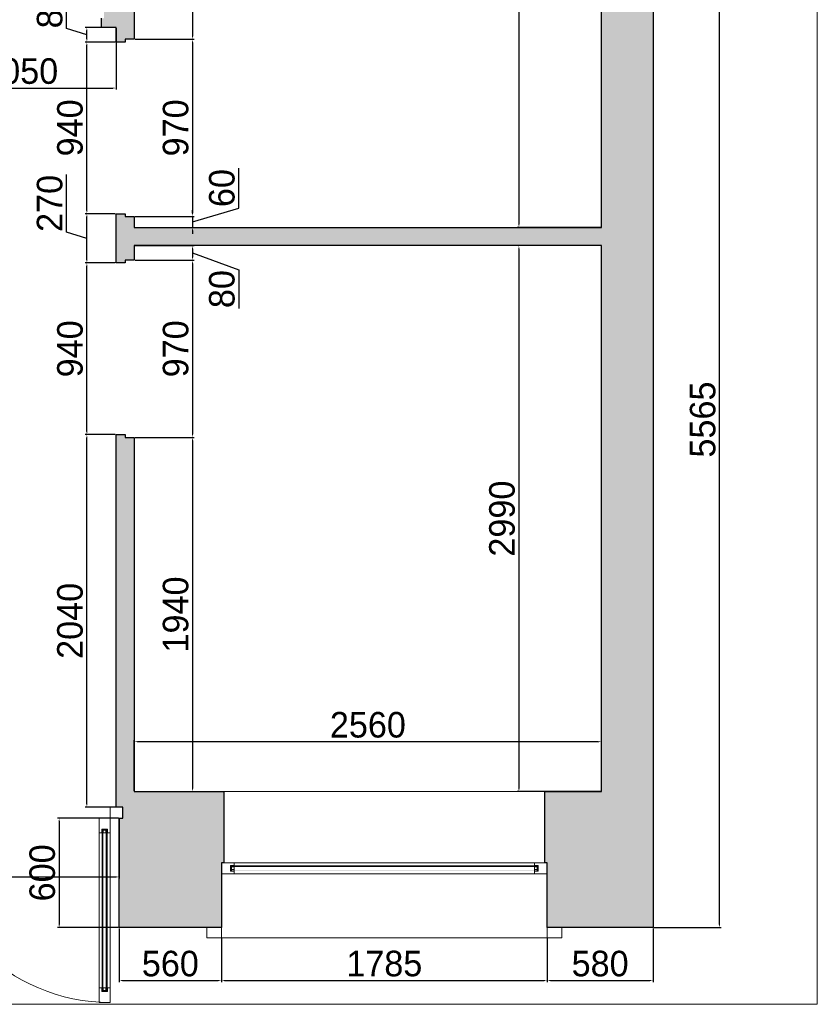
# Model space of a CAD drawing. Header units: feet. Extents: x 1858128 to 2044707, y 4638096 to 4671392.
# Tile 4 of 18: x 1868322 to 1872693, y 4644114 to 4649506. Entities that reach past the tile are written whole.
import ezdxf

# ---------------------------------------------------------------- set-up
doc = ezdxf.new("R2010")
doc.units = ezdxf.units.FT
doc.header["$MEASUREMENT"] = 0
doc.header["$PDMODE"] = 98
doc.header["$PDSIZE"] = 0.3
doc.dimstyles.new('ISO-25', dxfattribs={"dimscale": 7, "dimtxt": 20, "dimasz": 2.5, "dimexe": 1.25, "dimexo": 0.625, "dimgap": 3, "dimtad": 1, "dimdec": 0, "dimtxsty": 'Standard', "dimcen": 2.5, "dimadec": 0, "dimazin": 0, "dimtfac": 1, "dimtdec": 0, "dimtmove": 0, "dimatfit": 3, "dimfxl": 1.25, "dimarcsym": 0})

# ---------------------------------------------------------------- blocks, each defined once
blk = doc.blocks.new('*D5476')
at = {"color": 0, "lineweight": -2, "transparency": 16777216}
for p, q in [((1871506, 4651168.8), (1871049, 4651168.8)), ((1871057.7, 4651151.3), (1871057.7, 4648386.3)), ((1871506, 4648368.8), (1871049, 4648368.8))]:
    blk.add_line(p, q, dxfattribs=at)
at = {"color": 0, "lineweight": 0, "transparency": 16777216}
for points in [[(1871054.8, 4651151.3), (1871060.7, 4651151.3), (1871057.7, 4651168.8)], [(1871054.8, 4648386.3), (1871060.7, 4648386.3), (1871057.7, 4648368.8)]]:
    blk.add_solid(points, dxfattribs=at)
at = {"layer": 'Defpoints', "color": 0, "lineweight": 0, "transparency": 16777216}
for p in [(1871510.3, 4651168.8, -26089.3), (1871057.7, 4648368.8), (1871510.3, 4648368.8, -26089.3)]:
    blk.add_point(p, dxfattribs=at)
at = {"color": 0, "lineweight": 0, "transparency": 16777216, "insert": (1870965.8, 4649768.8), "char_height": 140, "attachment_point": 5, "rotation": 90}
blk.add_mtext('2800', dxfattribs=at)
blk = doc.blocks.new('*D5477')
at = {"color": 0, "lineweight": -2, "transparency": 16777216}
for p, q in [((1871506, 4648268.8), (1871049, 4648268.8)), ((1871057.7, 4648251.3), (1871057.7, 4645296.3)), ((1871506, 4645278.8), (1871049, 4645278.8))]:
    blk.add_line(p, q, dxfattribs=at)
at = {"color": 0, "lineweight": 0, "transparency": 16777216}
for points in [[(1871054.8, 4648251.3), (1871060.7, 4648251.3), (1871057.7, 4648268.8)], [(1871054.8, 4645296.3), (1871060.7, 4645296.3), (1871057.7, 4645278.8)]]:
    blk.add_solid(points, dxfattribs=at)
at = {"layer": 'Defpoints', "color": 0, "lineweight": 0, "transparency": 16777216}
for p in [(1871510.3, 4648268.8, -26089.3), (1871057.7, 4645278.8), (1871510.3, 4645278.8, -26089.3)]:
    blk.add_point(p, dxfattribs=at)
at = {"color": 0, "lineweight": 0, "transparency": 16777216, "insert": (1870965.7, 4646773.8), "char_height": 140, "attachment_point": 5, "rotation": 90}
blk.add_mtext('2990', dxfattribs=at)
blk = doc.blocks.new('*D5478')
at = {"color": 0, "lineweight": -2, "transparency": 16777216}
for p, q in [((1868950.3, 4645283.2), (1868950.3, 4645560.6)), ((1871492.8, 4645551.9), (1868967.8, 4645551.9)), ((1871510.3, 4645283.2), (1871510.3, 4645560.6))]:
    blk.add_line(p, q, dxfattribs=at)
at = {"color": 0, "lineweight": 0, "transparency": 16777216}
for points in [[(1868967.8, 4645554.8), (1868967.8, 4645549), (1868950.3, 4645551.9)], [(1871492.8, 4645554.8), (1871492.8, 4645549), (1871510.3, 4645551.9)]]:
    blk.add_solid(points, dxfattribs=at)
at = {"layer": 'Defpoints', "color": 0, "lineweight": 0, "transparency": 16777216}
for p in [(1868950.3, 4645551.9), (1868950.3, 4645278.8, -26089.3), (1871510.3, 4645278.8, -26089.3)]:
    blk.add_point(p, dxfattribs=at)
at = {"color": 0, "lineweight": 0, "transparency": 16777216, "insert": (1870230.3, 4645643.9), "char_height": 140, "attachment_point": 5}
blk.add_mtext('2560', dxfattribs=at)
blk = doc.blocks.new('*D5488')
at = {"color": 0, "lineweight": -2, "transparency": 16777216}
for p, q in [((1867800.3, 4649459.5), (1867800.3, 4649123.3)), ((1868850.3, 4649459.5), (1868850.3, 4649123.3)), ((1867817.8, 4649132), (1868832.8, 4649132))]:
    blk.add_line(p, q, dxfattribs=at)
at = {"color": 0, "lineweight": 0, "transparency": 16777216}
for points in [[(1867817.8, 4649134.9), (1867817.8, 4649129.1), (1867800.3, 4649132)], [(1868832.8, 4649134.9), (1868832.8, 4649129.1), (1868850.3, 4649132)]]:
    blk.add_solid(points, dxfattribs=at)
at = {"layer": 'Defpoints', "color": 0, "lineweight": 0, "transparency": 16777216}
for p in [(1867800.3, 4649463.8, -26089.3), (1868850.3, 4649463.8, -26089.3), (1868850.3, 4649132)]:
    blk.add_point(p, dxfattribs=at)
at = {"color": 0, "lineweight": 0, "transparency": 16777216, "insert": (1868325.3, 4649224), "char_height": 140, "attachment_point": 5}
blk.add_mtext('1050', dxfattribs=at)
blk = doc.blocks.new('*D5492')
at = {"color": 0, "lineweight": -2, "transparency": 16777216}
for p, q in [((1865327.8, 4645109.5), (1865327.8, 4644802.9)), ((1868867.8, 4645129.5), (1868867.8, 4644802.9)), ((1865345.3, 4644811.6), (1868850.3, 4644811.6))]:
    blk.add_line(p, q, dxfattribs=at)
at = {"color": 0, "lineweight": 0, "transparency": 16777216}
for points in [[(1865345.3, 4644814.5), (1865345.3, 4644808.7), (1865327.8, 4644811.6)], [(1868850.3, 4644814.5), (1868850.3, 4644808.7), (1868867.8, 4644811.6)]]:
    blk.add_solid(points, dxfattribs=at)
at = {"layer": 'Defpoints', "color": 0, "lineweight": 0, "transparency": 16777216}
for p in [(1865327.8, 4645113.8, -26089.3), (1868867.8, 4645133.8, -26089.3), (1868867.8, 4644811.6)]:
    blk.add_point(p, dxfattribs=at)
at = {"color": 0, "lineweight": 0, "transparency": 16777216, "insert": (1867097.8, 4644903.6), "char_height": 140, "attachment_point": 5}
blk.add_mtext('3540', dxfattribs=at)
blk = doc.blocks.new('*D5493')
at = {"color": 0, "lineweight": -2, "transparency": 16777216}
for p, q in [((1868863.5, 4645133.8), (1868529.9, 4645133.8)), ((1868538.7, 4645116.3), (1868538.7, 4644551.3)), ((1868863.5, 4644533.8), (1868529.9, 4644533.8))]:
    blk.add_line(p, q, dxfattribs=at)
at = {"color": 0, "lineweight": 0, "transparency": 16777216}
for points in [[(1868535.8, 4645116.3), (1868541.6, 4645116.3), (1868538.7, 4645133.8)], [(1868535.8, 4644551.3), (1868541.6, 4644551.3), (1868538.7, 4644533.8)]]:
    blk.add_solid(points, dxfattribs=at)
at = {"layer": 'Defpoints', "color": 0, "lineweight": 0, "transparency": 16777216}
for p in [(1868867.8, 4645133.8, -26089.3), (1868538.7, 4644533.8), (1868867.8, 4644533.8, -26089.3)]:
    blk.add_point(p, dxfattribs=at)
at = {"color": 0, "lineweight": 0, "transparency": 16777216, "insert": (1868446.7, 4644833.8), "char_height": 140, "attachment_point": 5, "rotation": 90}
blk.add_mtext('600', dxfattribs=at)
blk = doc.blocks.new('*D5494')
at = {"color": 0, "lineweight": -2, "transparency": 16777216}
for p, q in [((1868867.8, 4644529.5), (1868867.8, 4644235.3)), ((1869427.8, 4644474.5), (1869427.8, 4644235.3)), ((1868885.3, 4644244.1), (1869410.3, 4644244.1))]:
    blk.add_line(p, q, dxfattribs=at)
at = {"color": 0, "lineweight": 0, "transparency": 16777216}
for points in [[(1868885.3, 4644247), (1868885.3, 4644241.2), (1868867.8, 4644244.1)], [(1869410.3, 4644247), (1869410.3, 4644241.2), (1869427.8, 4644244.1)]]:
    blk.add_solid(points, dxfattribs=at)
at = {"layer": 'Defpoints', "color": 0, "lineweight": 0, "transparency": 16777216}
for p in [(1868867.8, 4644533.8, -26089.3), (1869427.8, 4644478.8, -26089.3), (1869427.8, 4644244.1)]:
    blk.add_point(p, dxfattribs=at)
at = {"color": 0, "lineweight": 0, "transparency": 16777216, "insert": (1869147.8, 4644336.1), "char_height": 140, "attachment_point": 5}
blk.add_mtext('560', dxfattribs=at)
blk = doc.blocks.new('*D5495')
at = {"color": 0, "lineweight": -2, "transparency": 16777216}
for p, q in [((1869427.8, 4644474.5), (1869427.8, 4644235.3)), ((1871212.8, 4644474.5), (1871212.8, 4644235.3)), ((1869445.3, 4644244.1), (1871195.3, 4644244.1))]:
    blk.add_line(p, q, dxfattribs=at)
at = {"color": 0, "lineweight": 0, "transparency": 16777216}
for points in [[(1869445.3, 4644247), (1869445.3, 4644241.2), (1869427.8, 4644244.1)], [(1871195.3, 4644247), (1871195.3, 4644241.2), (1871212.8, 4644244.1)]]:
    blk.add_solid(points, dxfattribs=at)
at = {"layer": 'Defpoints', "color": 0, "lineweight": 0, "transparency": 16777216}
for p in [(1869427.8, 4644478.8, -26089.3), (1871212.8, 4644478.8, -26089.3), (1871212.8, 4644244.1)]:
    blk.add_point(p, dxfattribs=at)
at = {"color": 0, "lineweight": 0, "transparency": 16777216, "insert": (1870320.3, 4644336.2), "char_height": 140, "attachment_point": 5}
blk.add_mtext('1785', dxfattribs=at)
blk = doc.blocks.new('*D5496')
at = {"color": 0, "lineweight": -2, "transparency": 16777216}
for p, q in [((1871792.8, 4644529.5), (1871792.8, 4644235.3)), ((1871212.8, 4644474.5), (1871212.8, 4644235.3)), ((1871230.3, 4644244.1), (1871775.3, 4644244.1))]:
    blk.add_line(p, q, dxfattribs=at)
at = {"color": 0, "lineweight": 0, "transparency": 16777216}
for points in [[(1871230.3, 4644247), (1871230.3, 4644241.2), (1871212.8, 4644244.1)], [(1871775.3, 4644247), (1871775.3, 4644241.2), (1871792.8, 4644244.1)]]:
    blk.add_solid(points, dxfattribs=at)
at = {"layer": 'Defpoints', "color": 0, "lineweight": 0, "transparency": 16777216}
for p in [(1871792.8, 4644533.8, -26089.3), (1871212.8, 4644478.8, -26089.3), (1871792.8, 4644244.1)]:
    blk.add_point(p, dxfattribs=at)
at = {"color": 0, "lineweight": 0, "transparency": 16777216, "insert": (1871502.8, 4644336.1), "char_height": 140, "attachment_point": 5}
blk.add_mtext('580', dxfattribs=at)
blk = doc.blocks.new('*D5497')
at = {"color": 0, "lineweight": -2, "transparency": 16777216}
for p, q in [((1871797.2, 4650098.8), (1872165.9, 4650098.8)), ((1872157.2, 4644551.3), (1872157.2, 4650081.3)), ((1871797.2, 4644533.8), (1872165.9, 4644533.8))]:
    blk.add_line(p, q, dxfattribs=at)
at = {"color": 0, "lineweight": 0, "transparency": 16777216}
for points in [[(1872154.3, 4650081.3), (1872160.1, 4650081.3), (1872157.2, 4650098.8)], [(1872154.3, 4644551.3), (1872160.1, 4644551.3), (1872157.2, 4644533.8)]]:
    blk.add_solid(points, dxfattribs=at)
at = {"layer": 'Defpoints', "color": 0, "lineweight": 0, "transparency": 16777216}
for p in [(1871792.8, 4650098.8, -26089.3), (1872157.2, 4650098.8), (1871792.8, 4644533.8, -26089.3)]:
    blk.add_point(p, dxfattribs=at)
at = {"color": 0, "lineweight": 0, "transparency": 16777216, "insert": (1872065.2, 4647316.3), "char_height": 140, "attachment_point": 5, "rotation": 90}
blk.add_mtext('5565', dxfattribs=at)
blk = doc.blocks.new('*D5503')
at = {"color": 0, "lineweight": -2, "transparency": 16777216}
for p, q in [((1868846, 4647233.8), (1868681.8, 4647233.8)), ((1868690.6, 4645211.3), (1868690.6, 4647216.3)), ((1868846, 4645193.8), (1868681.8, 4645193.8))]:
    blk.add_line(p, q, dxfattribs=at)
at = {"color": 0, "lineweight": 0, "transparency": 16777216}
for points in [[(1868687.7, 4647216.3), (1868693.5, 4647216.3), (1868690.6, 4647233.8)], [(1868687.7, 4645211.3), (1868693.5, 4645211.3), (1868690.6, 4645193.8)]]:
    blk.add_solid(points, dxfattribs=at)
at = {"layer": 'Defpoints', "color": 0, "lineweight": 0, "transparency": 16777216}
for p in [(1868690.6, 4647233.8), (1868850.3, 4647233.8, -26089.3), (1868850.3, 4645193.8, -26089.3)]:
    blk.add_point(p, dxfattribs=at)
at = {"color": 0, "lineweight": 0, "transparency": 16777216, "insert": (1868598.6, 4646213.8), "char_height": 140, "attachment_point": 5, "rotation": 90}
blk.add_mtext('2040', dxfattribs=at)
blk = doc.blocks.new('*D5504')
at = {"color": 0, "lineweight": -2, "transparency": 16777216}
for p, q in [((1868846, 4648173.8), (1868681.8, 4648173.8)), ((1868690.6, 4647251.3), (1868690.6, 4648156.3)), ((1868846, 4647233.8), (1868681.8, 4647233.8))]:
    blk.add_line(p, q, dxfattribs=at)
at = {"color": 0, "lineweight": 0, "transparency": 16777216}
for points in [[(1868687.7, 4648156.3), (1868693.5, 4648156.3), (1868690.6, 4648173.8)], [(1868687.7, 4647251.3), (1868693.5, 4647251.3), (1868690.6, 4647233.8)]]:
    blk.add_solid(points, dxfattribs=at)
at = {"layer": 'Defpoints', "color": 0, "lineweight": 0, "transparency": 16777216}
for p in [(1868690.6, 4648173.8), (1868850.3, 4648173.8, -26089.3), (1868850.3, 4647233.8, -26089.3)]:
    blk.add_point(p, dxfattribs=at)
at = {"color": 0, "lineweight": 0, "transparency": 16777216, "insert": (1868598.5, 4647703.8), "char_height": 140, "attachment_point": 5, "rotation": 90}
blk.add_mtext('940', dxfattribs=at)
blk = doc.blocks.new('*D5505')
at = {"color": 0, "lineweight": -2, "transparency": 16777216}
for p, q in [((1868579.2, 4648342.2), (1868579.2, 4648658)), ((1868846, 4648443.8), (1868681.8, 4648443.8)), ((1868690.6, 4648191.3), (1868690.6, 4648426.3)), ((1868690.6, 4648308.8), (1868579.2, 4648342.2)), ((1868846, 4648173.8), (1868681.8, 4648173.8))]:
    blk.add_line(p, q, dxfattribs=at)
at = {"color": 0, "lineweight": 0, "transparency": 16777216}
for points in [[(1868687.7, 4648426.3), (1868693.5, 4648426.3), (1868690.6, 4648443.8)], [(1868687.7, 4648191.3), (1868693.5, 4648191.3), (1868690.6, 4648173.8)]]:
    blk.add_solid(points, dxfattribs=at)
at = {"layer": 'Defpoints', "color": 0, "lineweight": 0, "transparency": 16777216}
for p in [(1868690.6, 4648443.8), (1868850.3, 4648443.8, -26089.3), (1868850.3, 4648173.8, -26089.3)]:
    blk.add_point(p, dxfattribs=at)
at = {"color": 0, "lineweight": 0, "transparency": 16777216, "insert": (1868487.2, 4648500.1), "char_height": 140, "attachment_point": 5, "rotation": 90}
blk.add_mtext('270', dxfattribs=at)
blk = doc.blocks.new('*D5506')
at = {"color": 0, "lineweight": -2, "transparency": 16777216}
for p, q in [((1868846, 4649383.8), (1868681.8, 4649383.8)), ((1868690.6, 4648461.3), (1868690.6, 4649366.3)), ((1868846, 4648443.8), (1868681.8, 4648443.8))]:
    blk.add_line(p, q, dxfattribs=at)
at = {"color": 0, "lineweight": 0, "transparency": 16777216}
for points in [[(1868687.7, 4649366.3), (1868693.5, 4649366.3), (1868690.6, 4649383.8)], [(1868687.7, 4648461.3), (1868693.5, 4648461.3), (1868690.6, 4648443.8)]]:
    blk.add_solid(points, dxfattribs=at)
at = {"layer": 'Defpoints', "color": 0, "lineweight": 0, "transparency": 16777216}
for p in [(1868690.6, 4649383.8), (1868850.3, 4649383.8, -26089.3), (1868850.3, 4648443.8, -26089.3)]:
    blk.add_point(p, dxfattribs=at)
at = {"color": 0, "lineweight": 0, "transparency": 16777216, "insert": (1868598.5, 4648913.8), "char_height": 140, "attachment_point": 5, "rotation": 90}
blk.add_mtext('940', dxfattribs=at)
blk = doc.blocks.new('*D5507')
at = {"color": 0, "lineweight": -2, "transparency": 16777216}
for p, q in [((1868579.3, 4649457.2), (1868579.3, 4649668.9)), ((1868690.6, 4649423.8), (1868579.3, 4649457.2)), ((1868846, 4649463.8), (1868681.8, 4649463.8)), ((1868690.6, 4649401.3), (1868690.6, 4649446.3)), ((1868846, 4649383.8), (1868681.8, 4649383.8))]:
    blk.add_line(p, q, dxfattribs=at)
at = {"color": 0, "lineweight": 0, "transparency": 16777216}
for points in [[(1868687.7, 4649446.3), (1868693.5, 4649446.3), (1868690.6, 4649463.8)], [(1868687.7, 4649401.3), (1868693.5, 4649401.3), (1868690.6, 4649383.8)]]:
    blk.add_solid(points, dxfattribs=at)
at = {"layer": 'Defpoints', "color": 0, "lineweight": 0, "transparency": 16777216}
for p in [(1868690.6, 4649463.8), (1868850.3, 4649463.8, -26089.3), (1868850.3, 4649383.8, -26089.3)]:
    blk.add_point(p, dxfattribs=at)
at = {"color": 0, "lineweight": 0, "transparency": 16777216, "insert": (1868487.4, 4649563), "char_height": 140, "attachment_point": 5, "rotation": 90}
blk.add_mtext('80', dxfattribs=at)
blk = doc.blocks.new('*D5512')
at = {"color": 0, "lineweight": -2, "transparency": 16777216}
for p, q in [((1868954.7, 4651168.8), (1869278.4, 4651168.8)), ((1869269.6, 4651151.3), (1869269.6, 4649416.3)), ((1868954.7, 4649398.8), (1869278.4, 4649398.8))]:
    blk.add_line(p, q, dxfattribs=at)
at = {"color": 0, "lineweight": 0, "transparency": 16777216}
for points in [[(1869266.7, 4651151.3), (1869272.5, 4651151.3), (1869269.6, 4651168.8)], [(1869266.7, 4649416.3), (1869272.5, 4649416.3), (1869269.6, 4649398.8)]]:
    blk.add_solid(points, dxfattribs=at)
at = {"layer": 'Defpoints', "color": 0, "lineweight": 0, "transparency": 16777216}
for p in [(1868950.3, 4651168.8, -26089.3), (1868950.3, 4649398.8, -26089.3), (1869269.6, 4649398.8)]:
    blk.add_point(p, dxfattribs=at)
at = {"color": 0, "lineweight": 0, "transparency": 16777216, "insert": (1869177.5, 4650283.8), "char_height": 140, "attachment_point": 5, "rotation": 90}
blk.add_mtext('1770', dxfattribs=at)
blk = doc.blocks.new('*D5513')
at = {"color": 0, "lineweight": -2, "transparency": 16777216}
for p, q in [((1868954.7, 4649398.8), (1869278.4, 4649398.8)), ((1869269.6, 4649381.3), (1869269.6, 4648446.3)), ((1868954.7, 4648428.8), (1869278.4, 4648428.8))]:
    blk.add_line(p, q, dxfattribs=at)
at = {"color": 0, "lineweight": 0, "transparency": 16777216}
for points in [[(1869266.7, 4649381.3), (1869272.5, 4649381.3), (1869269.6, 4649398.8)], [(1869266.7, 4648446.3), (1869272.5, 4648446.3), (1869269.6, 4648428.8)]]:
    blk.add_solid(points, dxfattribs=at)
at = {"layer": 'Defpoints', "color": 0, "lineweight": 0, "transparency": 16777216}
for p in [(1868950.3, 4649398.8, -26089.3), (1868950.3, 4648428.8, -26089.3), (1869269.6, 4648428.8)]:
    blk.add_point(p, dxfattribs=at)
at = {"color": 0, "lineweight": 0, "transparency": 16777216, "insert": (1869177.5, 4648913.8), "char_height": 140, "attachment_point": 5, "rotation": 90}
blk.add_mtext('970', dxfattribs=at)
blk = doc.blocks.new('*D5514')
at = {"color": 0, "lineweight": -2, "transparency": 16777216}
for p, q in [((1869522.8, 4648474.8), (1869522.8, 4648693.7)), ((1869269.6, 4648398.8), (1869522.8, 4648474.8)), ((1869269.6, 4648446.3), (1869269.6, 4648463.8)), ((1868954.7, 4648428.8), (1869278.4, 4648428.8)), ((1869269.6, 4648428.8), (1869269.6, 4648368.8)), ((1869269.6, 4648428.8), (1869269.6, 4648368.8)), ((1868954.7, 4648368.8), (1869278.4, 4648368.8)), ((1869269.6, 4648351.3), (1869269.6, 4648333.8))]:
    blk.add_line(p, q, dxfattribs=at)
at = {"color": 0, "lineweight": 0, "transparency": 16777216}
for points in [[(1869266.7, 4648446.3), (1869272.5, 4648446.3), (1869269.6, 4648428.8)], [(1869266.7, 4648351.3), (1869272.5, 4648351.3), (1869269.6, 4648368.8)]]:
    blk.add_solid(points, dxfattribs=at)
at = {"layer": 'Defpoints', "color": 0, "lineweight": 0, "transparency": 16777216}
for p in [(1868950.3, 4648428.8, -26089.3), (1868950.3, 4648368.8, -26089.3), (1869269.6, 4648368.8)]:
    blk.add_point(p, dxfattribs=at)
at = {"color": 0, "lineweight": 0, "transparency": 16777216, "insert": (1869430.8, 4648584.2), "char_height": 140, "attachment_point": 5, "rotation": 90}
blk.add_mtext('60', dxfattribs=at)
blk = doc.blocks.new('*D5515')
at = {"color": 0, "lineweight": -2, "transparency": 16777216}
for p, q in [((1868954.7, 4648268.8), (1869278.4, 4648268.8)), ((1869269.6, 4648251.3), (1869269.6, 4648206.3)), ((1869269.6, 4648228.8), (1869522.8, 4648136.8)), ((1868954.7, 4648188.8), (1869278.4, 4648188.8)), ((1869522.8, 4648136.8), (1869522.8, 4647925.1))]:
    blk.add_line(p, q, dxfattribs=at)
at = {"color": 0, "lineweight": 0, "transparency": 16777216}
for points in [[(1869266.7, 4648251.3), (1869272.5, 4648251.3), (1869269.6, 4648268.8)], [(1869266.7, 4648206.3), (1869272.5, 4648206.3), (1869269.6, 4648188.8)]]:
    blk.add_solid(points, dxfattribs=at)
at = {"layer": 'Defpoints', "color": 0, "lineweight": 0, "transparency": 16777216}
for p in [(1868950.3, 4648268.8, -26089.3), (1868950.3, 4648188.8, -26089.3), (1869269.6, 4648188.8)]:
    blk.add_point(p, dxfattribs=at)
at = {"color": 0, "lineweight": 0, "transparency": 16777216, "insert": (1869430.8, 4648030.9), "char_height": 140, "attachment_point": 5, "rotation": 90}
blk.add_mtext('80', dxfattribs=at)
blk = doc.blocks.new('*D5516')
at = {"color": 0, "lineweight": -2, "transparency": 16777216}
for p, q in [((1868954.7, 4648188.8), (1869278.4, 4648188.8)), ((1869269.6, 4648171.3), (1869269.6, 4647236.3)), ((1868954.7, 4647218.8), (1869278.4, 4647218.8))]:
    blk.add_line(p, q, dxfattribs=at)
at = {"color": 0, "lineweight": 0, "transparency": 16777216}
for points in [[(1869266.7, 4648171.3), (1869272.5, 4648171.3), (1869269.6, 4648188.8)], [(1869266.7, 4647236.3), (1869272.5, 4647236.3), (1869269.6, 4647218.8)]]:
    blk.add_solid(points, dxfattribs=at)
at = {"layer": 'Defpoints', "color": 0, "lineweight": 0, "transparency": 16777216}
for p in [(1868950.3, 4648188.8, -26089.3), (1868950.3, 4647218.8, -26089.3), (1869269.6, 4647218.8)]:
    blk.add_point(p, dxfattribs=at)
at = {"color": 0, "lineweight": 0, "transparency": 16777216, "insert": (1869177.5, 4647703.8), "char_height": 140, "attachment_point": 5, "rotation": 90}
blk.add_mtext('970', dxfattribs=at)
blk = doc.blocks.new('*D5517')
at = {"color": 0, "lineweight": -2, "transparency": 16777216}
for p, q in [((1868954.7, 4647218.8), (1869278.4, 4647218.8)), ((1869269.6, 4647201.3), (1869269.6, 4645296.3)), ((1868954.7, 4645278.8), (1869278.4, 4645278.8))]:
    blk.add_line(p, q, dxfattribs=at)
at = {"color": 0, "lineweight": 0, "transparency": 16777216}
for points in [[(1869266.7, 4647201.3), (1869272.5, 4647201.3), (1869269.6, 4647218.8)], [(1869266.7, 4645296.3), (1869272.5, 4645296.3), (1869269.6, 4645278.8)]]:
    blk.add_solid(points, dxfattribs=at)
at = {"layer": 'Defpoints', "color": 0, "lineweight": 0, "transparency": 16777216}
for p in [(1868950.3, 4647218.8, -26089.3), (1868950.3, 4645278.8, -26089.3), (1869269.6, 4645278.8)]:
    blk.add_point(p, dxfattribs=at)
at = {"color": 0, "lineweight": 0, "transparency": 16777216, "insert": (1869177.5, 4646248.8), "char_height": 140, "attachment_point": 5, "rotation": 90}
blk.add_mtext('1940', dxfattribs=at)

msp = doc.modelspace()

# ---------------------------------------------------------------- hatches: boundary and pattern name
at = {"lineweight": 0}
h = msp.add_hatch(dxfattribs=at)
h.set_pattern_fill('AR-CONC', color=256, scale=30)
h.set_pattern_definition([(50, (0, 0), (215.178055, -18.8256405), [22.5, -247.5]), (355, (0, 0), (-41.6254, 225.65764), [18, -198]), (100.4514445, (17.93, -1.57), (173.552654, 206.831997), [19.122058, -210.342634]), (46.1842, (0, 60), (320.172399, -49.655784), [33.75, -371.25]), (96.6356355, (26.68, 55.86), (280.398584, 292.23558), [28.683103, -315.514128]), (351.184164, (0, 60), (280.398584, 292.23558), [27, -297]), (21, (30, 45), (179.0721156, -120.785667), [22.5, -247.5]), (326, (30, 45), (72.9946, 217.545014), [18, -198]), (71.4514447, (44.92, 34.93), (252.066713, 96.759346), [19.122057, -210.342634]), (37.5, (0, 0), (3.6479566, 99.8681561), [0, -195.6, 0, -201, 0, -198.75]), (7.5, (0, 0), (78.9208612, 118.3235136), [0, -114.6, 0, -191.1, 0, -75.75]), (327.5, (-66.9, 0), (160.1467309, -6.7664615), [0, -75, 0, -234, 0, -310.5]), (317.5, (-96.9, 0), (174.9558508, 30.0314947), [0, -97.5, 0, -155.4, 0, -220.5])])
h.paths.add_polyline_path([(1859110.8, 4648863.8), (1859110.8, 4648883.8), (1859027.8, 4648883.8), (1859027.8, 4651618.8), (1859262.8, 4651618.8), (1859262.8, 4651548.8), (1862447.8, 4651548.8), (1862447.8, 4651598.8), (1862497.8, 4651598.8), (1862497.8, 4651548.8), (1863337.8, 4651548.8), (1863337.8, 4651598.8), (1863387.8, 4651598.8), (1863387.8, 4651548.8), (1863887.8, 4651548.8), (1863887.8, 4651598.8), (1863937.8, 4651598.8), (1863937.8, 4651533.8), (1863917.8, 4651533.8), (1863917.8, 4651473.8), (1863955.3, 4651473.8), (1863955.3, 4651163.8), (1863705.3, 4651163.8), (1863705.3, 4649583.8), (1865085.3, 4649583.8), (1865085.3, 4651163.8), (1864760.3, 4651163.8), (1864760.3, 4651473.8), (1864797.8, 4651473.8), (1864797.8, 4651533.8), (1864777.8, 4651533.8), (1864777.8, 4651598.8), (1864827.8, 4651598.8), (1864827.8, 4651548.8), (1871552.8, 4651548.8), (1871552.8, 4651618.8), (1871792.8, 4651618.8), (1871792.8, 4650958.8), (1871712.8, 4650958.8), (1871712.8, 4650938.8), (1871510.3, 4650938.8), (1871510.3, 4651168.8), (1868950.3, 4651168.8), (1868950.3, 4649398.8), (1868900.3, 4649398.8), (1868900.3, 4649383.8), (1868850.3, 4649383.8), (1868850.3, 4649463.8), (1868770.3, 4649463.8), (1868770.3, 4649513.8), (1868785.3, 4649513.8), (1868785.3, 4649563.8), (1868855.3, 4649563.8), (1868855.3, 4651163.8), (1866835.3, 4651163.8), (1866835.3, 4650488.8), (1866785.3, 4650488.8), (1866785.3, 4650503.8), (1866735.3, 4650503.8), (1866735.3, 4651163.8), (1865195.3, 4651163.8), (1865195.3, 4649563.8), (1866735.3, 4649563.8), (1866735.3, 4649633.8), (1866785.3, 4649633.8), (1866785.3, 4649648.8), (1866835.3, 4649648.8), (1866835.3, 4649563.8), (1867915.3, 4649563.8), (1867915.3, 4649513.8), (1867930.3, 4649513.8), (1867930.3, 4649463.8), (1867800.3, 4649463.8), (1867800.3, 4648813.8), (1867750.3, 4648813.8), (1867750.3, 4648828.8), (1867700.3, 4648828.8), (1867700.3, 4649463.8), (1865180.3, 4649463.8), (1865180.3, 4647863.8), (1866395.3, 4647863.8), (1866395.3, 4647763.8), (1865180.3, 4647763.8), (1865180.3, 4645483.8), (1865340.3, 4645483.8), (1865340.3, 4645193.8), (1865327.8, 4645193.8), (1865327.8, 4645113.8), (1864927.8, 4645113.8), (1864927.8, 4645193.8), (1864900.8, 4645193.8), (1864900.8, 4645493.8), (1865080.8, 4645493.8), (1865080.8, 4649483.8), (1862080.8, 4649483.8), (1862080.8, 4649723.8), (1862130.8, 4649723.8), (1862130.8, 4649708.8), (1862205.8, 4649708.8), (1862205.8, 4649583.8), (1863585.8, 4649583.8), (1863585.8, 4651163.8), (1863322.8, 4651163.8), (1863322.8, 4651443.8), (1862522.8, 4651443.8), (1862522.8, 4651163.8), (1862205.8, 4651163.8), (1862205.8, 4650558.8), (1862130.8, 4650558.8), (1862130.8, 4650543.8), (1862080.8, 4650543.8), (1862080.8, 4651163.8), (1859330.8, 4651163.8), (1859330.8, 4648863.8)])
h.paths.add_polyline_path([(1871792.8, 4644533.8), (1871212.8, 4644533.8), (1871212.8, 4644888.8), (1871200.3, 4644888.8), (1871200.3, 4645278.8), (1871510.3, 4645278.8), (1871510.3, 4648268.8), (1868950.3, 4648268.8), (1868950.3, 4648188.8), (1868900.3, 4648188.8), (1868900.3, 4648173.8), (1868850.3, 4648173.8), (1868850.3, 4648443.8), (1868900.3, 4648443.8), (1868900.3, 4648428.8), (1868950.3, 4648428.8), (1868950.3, 4648368.8), (1871510.3, 4648368.8), (1871510.3, 4650118.8), (1871712.8, 4650118.8), (1871712.8, 4650098.8), (1871792.8, 4650098.8)])
h.paths.add_polyline_path([(1868850.3, 4645193.8), (1868850.3, 4647233.8), (1868900.3, 4647233.8), (1868900.3, 4647218.8), (1868950.3, 4647218.8), (1868950.3, 4645278.8), (1869440.3, 4645278.8), (1869440.3, 4644888.8), (1869427.8, 4644888.8), (1869427.8, 4644533.8), (1868867.8, 4644533.8), (1868867.8, 4645133.8), (1868887.8, 4645133.8), (1868887.8, 4645193.8)], flags=17)
h.paths.add_polyline_path([(1867800.3, 4647873.8), (1867750.3, 4647873.8), (1867750.3, 4647858.8), (1867700.3, 4647858.8), (1867700.3, 4647578.8), (1867740.3, 4647578.8), (1867740.3, 4647593.8), (1867800.3, 4647593.8)], flags=17)
h.paths.add_polyline_path([(1859027.8, 4645113.8), (1859027.8, 4645473.8), (1859110.8, 4645473.8), (1859110.8, 4645493.8), (1859330.8, 4645493.8), (1859330.8, 4645193.8), (1859327.8, 4645193.8), (1859327.8, 4645113.8)], flags=17)
at = {"lineweight": 9, "ltscale": 0.5}
h = msp.add_hatch(color=140, dxfattribs=at)
h.paths.add_polyline_path([(1868797.1, 4644189.6), (1868801.1, 4644189.6), (1868801.1, 4645068.1), (1868797.1, 4645068.1)])
h.paths.add_polyline_path([(1868774.4, 4645068.1), (1868778.4, 4645068.1), (1868778.4, 4644189.6), (1868774.4, 4644189.6)])
h = msp.add_hatch(color=140, dxfattribs=at)
h.paths.add_polyline_path([(1869483.6, 4644849.6), (1869483.6, 4644845.6), (1871157.1, 4644845.6), (1871157.1, 4644849.6)])
h.paths.add_polyline_path([(1871157.1, 4644872.3), (1871157.1, 4644868.3), (1869483.6, 4644868.3), (1869483.6, 4644872.3)])

# ---------------------------------------------------------------- linework, layer by layer
at = {"lineweight": 5, "elevation": -26089.3}
msp.add_lwpolyline([(1858127.8, 4652448.8), (1858127.8, 4644113.8), (1872692.8, 4644113.8), (1872692.8, 4652448.8)], close=True, dxfattribs=at)
at = {"ltscale": 0.5, "elevation": -26089.3}
msp.add_lwpolyline([(1868950.3, 4651168.8), (1868950.3, 4649398.8), (1868900.3, 4649398.8), (1868900.3, 4649383.8), (1868850.3, 4649383.8), (1868850.3, 4649463.8), (1868770.3, 4649463.8), (1868770.3, 4649513.8)], dxfattribs=at)
for points in [[(1871792.8, 4644533.8), (1871212.8, 4644533.8), (1871212.8, 4644888.8), (1871200.3, 4644888.8), (1871200.3, 4645278.8), (1871510.3, 4645278.8), (1871510.3, 4648268.8), (1868950.3, 4648268.8), (1868950.3, 4648188.8), (1868900.3, 4648188.8), (1868900.3, 4648173.8), (1868850.3, 4648173.8), (1868850.3, 4648443.8), (1868900.3, 4648443.8), (1868900.3, 4648428.8), (1868950.3, 4648428.8), (1868950.3, 4648368.8), (1871510.3, 4648368.8), (1871510.3, 4650118.8), (1871712.8, 4650118.8), (1871712.8, 4650098.8), (1871792.8, 4650098.8)], [(1868850.3, 4645193.8), (1868850.3, 4647233.8), (1868900.3, 4647233.8), (1868900.3, 4647218.8), (1868950.3, 4647218.8), (1868950.3, 4645278.8), (1869440.3, 4645278.8), (1869440.3, 4644888.8), (1869427.8, 4644888.8), (1869427.8, 4644533.8), (1868867.8, 4644533.8), (1868867.8, 4645133.8), (1868887.8, 4645133.8), (1868887.8, 4645193.8)]]:
    msp.add_lwpolyline(points, close=True, dxfattribs=at)
at = {"lineweight": 5, "ltscale": 0.5, "elevation": -26089.3}
msp.add_lwpolyline([(1869440.3, 4645278.8), (1868950.3, 4645278.8)], dxfattribs=at)
for points in [[(1871200.3, 4645278.8), (1871200.3, 4644888.8), (1869440.3, 4644888.8), (1869440.3, 4645278.8)], [(1868887.8, 4645133.8), (1868817.8, 4645133.8), (1868817.8, 4645193.8), (1868887.8, 4645193.8)], [(1869427.8, 4644828.8), (1871212.8, 4644828.8), (1871212.8, 4644478.8), (1869427.8, 4644478.8)], [(1869347.8, 4644533.8), (1869427.8, 4644533.8), (1869427.8, 4644478.8), (1869347.8, 4644478.8)], [(1871212.8, 4644533.8), (1871292.8, 4644533.8), (1871292.8, 4644478.8), (1871212.8, 4644478.8)]]:
    msp.add_lwpolyline(points, close=True, dxfattribs=at)
at = {"lineweight": 9, "ltscale": 0.5, "elevation": -26089.3}
for points in [[(1868757.8, 4645133.8), (1868757.8, 4645053.8), (1868772.8, 4645053.8), (1868772.8, 4645073.8), (1868802.8, 4645073.8), (1868802.8, 4645053.8), (1868817.8, 4645053.8), (1868817.8, 4645133.8), (1868757.8, 4645133.8)], [(1869427.8, 4644888.8), (1869497.8, 4644888.8), (1869497.8, 4644873.8), (1869477.8, 4644873.8), (1869477.8, 4644843.8), (1869497.8, 4644843.8), (1869497.8, 4644828.8), (1869427.8, 4644828.8), (1869427.8, 4644888.8)], [(1871212.8, 4644888.8), (1871142.8, 4644888.8), (1871142.8, 4644873.8), (1871162.8, 4644873.8), (1871162.8, 4644843.8), (1871142.8, 4644843.8), (1871142.8, 4644828.8), (1871212.8, 4644828.8), (1871212.8, 4644888.8)], [(1868757.8, 4644123.8), (1868757.8, 4644203.8), (1868772.8, 4644203.8), (1868772.8, 4644183.8), (1868802.8, 4644183.8), (1868802.8, 4644203.8), (1868817.8, 4644203.8), (1868817.8, 4644123.8), (1868757.8, 4644123.8)]]:
    msp.add_lwpolyline(points, dxfattribs=at)
for points in [[(1868757.8, 4645053.8), (1868817.8, 4645053.8), (1868817.8, 4644203.8), (1868757.8, 4644203.8)], [(1868774.4, 4645069.1), (1868801.1, 4645069.1), (1868801.1, 4645073), (1868774.4, 4645073)], [(1868779.8, 4645053.8), (1868795.3, 4645053.8), (1868795.3, 4645068.1), (1868779.8, 4645068.1)], [(1871142.8, 4644888.8), (1871142.8, 4644828.8), (1869497.8, 4644828.8), (1869497.8, 4644888.8)], [(1869482.6, 4644872.3), (1869482.6, 4644845.6), (1869478.7, 4644845.6), (1869478.7, 4644872.3)], [(1869497.9, 4644866.9), (1869497.9, 4644851.3), (1869483.6, 4644851.3), (1869483.6, 4644866.9)], [(1871142.8, 4644866.9), (1871142.8, 4644851.3), (1871157.1, 4644851.3), (1871157.1, 4644866.9)], [(1871158.1, 4644872.3), (1871158.1, 4644845.6), (1871162, 4644845.6), (1871162, 4644872.3)], [(1868774.4, 4644188.6), (1868801.1, 4644188.6), (1868801.1, 4644184.7), (1868774.4, 4644184.7)], [(1868779.8, 4644203.9), (1868795.3, 4644203.9), (1868795.3, 4644189.6), (1868779.8, 4644189.6)]]:
    msp.add_lwpolyline(points, close=True, dxfattribs=at)
at = {"color": 154, "lineweight": 9, "ltscale": 0.5, "elevation": -26089.3}
for points in [[(1868774.4, 4645068.1), (1868778.4, 4645068.1), (1868778.4, 4644189.6), (1868774.4, 4644189.6)], [(1868797.1, 4644189.6), (1868801.1, 4644189.6), (1868801.1, 4645068.1), (1868797.1, 4645068.1)], [(1871157.1, 4644872.3), (1871157.1, 4644868.3), (1869483.6, 4644868.3), (1869483.6, 4644872.3)]]:
    msp.add_lwpolyline(points, close=True, dxfattribs=at)
at = {"lineweight": 5}
msp.add_arc((1868817.8, 4645133.8, -26089.3), 1010, 180, 270, dxfattribs=at)

# ---------------------------------------------------------------- dimensions: what is measured, and where the dimension line sits
at = {"color": 5, "lineweight": 0}
for base, p1, p2, picture, middle in [((1869269.6, 4649398.8), (1868950.3, 4651168.8, -26089.3), (1868950.3, 4649398.8, -26089.3), '*D5512', (1869177.5, 4650283.8)), ((1871057.7, 4648368.8), (1871510.3, 4651168.8, -26089.3), (1871510.3, 4648368.8, -26089.3), '*D5476', (1870965.8, 4649768.8)), ((1872157.2, 4650098.8), (1871792.8, 4644533.8, -26089.3), (1871792.8, 4650098.8, -26089.3), '*D5497', (1872065.2, 4647316.3)), ((1871057.7, 4645278.8), (1871510.3, 4648268.8, -26089.3), (1871510.3, 4645278.8, -26089.3), '*D5477', (1870965.7, 4646773.8)), ((1868690.6, 4647233.8), (1868850.3, 4645193.8, -26089.3), (1868850.3, 4647233.8, -26089.3), '*D5503', (1868598.6, 4646213.8)), ((1868538.7, 4644533.8), (1868867.8, 4645133.8, -26089.3), (1868867.8, 4644533.8, -26089.3), '*D5493', (1868446.7, 4644833.8))]:
    dim = msp.add_linear_dim(base=base, p1=p1, p2=p2, angle=90, dimstyle='ISO-25', dxfattribs=at)
    dim.commit()
    dim.dimension.update_dxf_attribs({"geometry": picture, "text_midpoint": middle})
for base, p1, p2, picture, middle in [((1868690.6, 4649463.8), (1868850.3, 4649383.8, -26089.3), (1868850.3, 4649463.8, -26089.3), '*D5507', (1868487.4, 4649478.2)), ((1868690.6, 4649383.8), (1868850.3, 4648443.8, -26089.3), (1868850.3, 4649383.8, -26089.3), '*D5506', (1868598.5, 4648913.8)), ((1869269.6, 4648428.8), (1868950.3, 4649398.8, -26089.3), (1868950.3, 4648428.8, -26089.3), '*D5513', (1869177.5, 4648913.8)), ((1868690.6, 4648443.8), (1868850.3, 4648173.8, -26089.3), (1868850.3, 4648443.8, -26089.3), '*D5505', (1868487.2, 4648363.2)), ((1869269.6, 4648368.8), (1868950.3, 4648428.8, -26089.3), (1868950.3, 4648368.8, -26089.3), '*D5514', (1869430.8, 4648495.8)), ((1868690.6, 4648173.8), (1868850.3, 4647233.8, -26089.3), (1868850.3, 4648173.8, -26089.3), '*D5504', (1868598.5, 4647703.8)), ((1869269.6, 4647218.8), (1868950.3, 4648188.8, -26089.3), (1868950.3, 4647218.8, -26089.3), '*D5516', (1869177.5, 4647703.8)), ((1869269.6, 4645278.8), (1868950.3, 4647218.8, -26089.3), (1868950.3, 4645278.8, -26089.3), '*D5517', (1869177.5, 4646248.8))]:
    dim = msp.add_linear_dim(base=base, p1=p1, p2=p2, angle=90, dimstyle='ISO-25', override={"dimtmove": 1}, dxfattribs=at)
    dim.commit()
    dim.dimension.update_dxf_attribs({"geometry": picture, "text_midpoint": middle})
for base, p1, p2, picture, middle in [((1868850.3, 4649132), (1867800.3, 4649463.8, -26089.3), (1868850.3, 4649463.8, -26089.3), '*D5488', (1868325.3, 4649224)), ((1868867.8, 4644811.6), (1865327.8, 4645113.8, -26089.3), (1868867.8, 4645133.8, -26089.3), '*D5492', (1867097.8, 4644903.6)), ((1871792.8, 4644244.1), (1871212.8, 4644478.8, -26089.3), (1871792.8, 4644533.8, -26089.3), '*D5496', (1871502.8, 4644336.1)), ((1871212.8, 4644244.1), (1869427.8, 4644478.8, -26089.3), (1871212.8, 4644478.8, -26089.3), '*D5495', (1870320.3, 4644336.2))]:
    dim = msp.add_linear_dim(base=base, p1=p1, p2=p2, dimstyle='ISO-25', override={"dimtmove": 1}, dxfattribs=at)
    dim.commit()
    dim.dimension.update_dxf_attribs({"geometry": picture, "text_midpoint": middle})
dim = msp.add_linear_dim(base=(1869269.6, 4648188.8), p1=(1868950.3, 4648268.8, -26089.3), p2=(1868950.3, 4648188.8, -26089.3), angle=90, dimstyle='ISO-25', override={"dimtmove": 1}, dxfattribs=at)
dim.commit()
dim.dimension.update_dxf_attribs({"geometry": '*D5515', "text_midpoint": (1869522.8, 4648115.8), "dimtype": 160})
for base, p1, p2, picture, middle in [((1868950.3, 4645551.9), (1871510.3, 4645278.8, -26089.3), (1868950.3, 4645278.8, -26089.3), '*D5478', (1870230.3, 4645643.9)), ((1869427.8, 4644244.1), (1868867.8, 4644533.8, -26089.3), (1869427.8, 4644478.8, -26089.3), '*D5494', (1869147.8, 4644336.1))]:
    dim = msp.add_linear_dim(base=base, p1=p1, p2=p2, dimstyle='ISO-25', dxfattribs=at)
    dim.commit()
    dim.dimension.update_dxf_attribs({"geometry": picture, "text_midpoint": middle})

doc.saveas('drawing.dxf')
